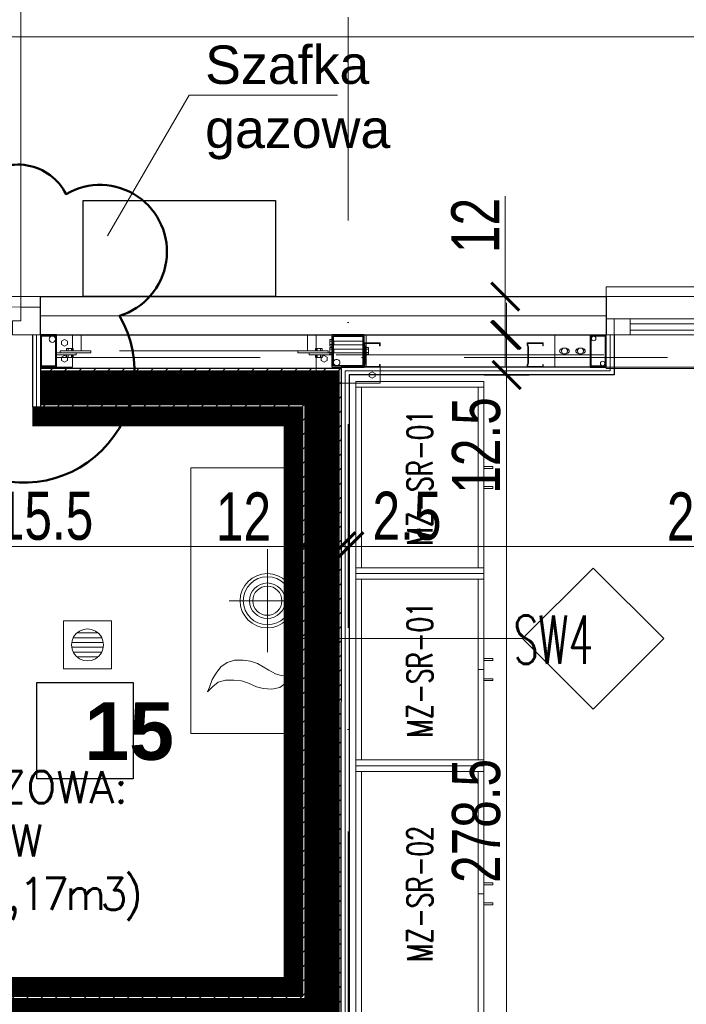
# Model space of a CAD drawing. Header units: millimetres. Extents: x -13532 to 2392, y -5241 to 5322.
# Tile 252 of 256: x -11387 to -11179, y 2762 to 3069. Entities that reach past the tile are written whole.
import ezdxf
from ezdxf import colors
from ezdxf.entities.mleader import LeaderData, LeaderLine
from ezdxf.math import Vec2, Vec3

# ---------------------------------------------------------------- set-up
doc = ezdxf.new("R2010")
doc.units = ezdxf.units.MM
for name, pattern in [('CIĄGłA', [0]), ('DASHED', [19.05, 12.7, -6.35]), ('DGN_STYLE_2', [30.2, 18.12, -12.08]), ('KRESKAKROPKA2', [12.7, 6.35, -3.175, 0, -3.175])]:
    doc.linetypes.add(name, pattern=pattern)
doc.layers.get('0').update_dxf_attribs({"lineweight": 9, "true_color": 0x939393})
doc.layers.get('Defpoints').update_dxf_attribs({"true_color": 0xdae6d4})
for name, color, linetype, lineweight in [('- AGP-1_OPISY', 7, 'Continuous', 9), ('A_Opisy', 142, 'Continuous', 5), ('cz-gr', 122, 'Continuous', 30), ('cz-sr', 150, 'Continuous', 15), ('GK - ŚRODEK - AGP1', 32, 'Continuous', 5), ('IS-G-armatura', 40, 'Continuous', 30), ('opisy pomieszczeń - AGP1', 7, 'Continuous', 5), ('Slusarka_okienna', 30, 'Continuous', 15), ('TS_INNE_OBIEKTY', 204, 'Continuous', 30)]:
    doc.layers.add(name, color=color, linetype=linetype, lineweight=lineweight)
for name, color, linetype, lineweight, true_color in [('a___wymiary', 7, 'Continuous', 5, 0x666666), ('batting - AGP1', 7, 'Continuous', 5, 0xadadad), ('daszed - 25x20', 7, 'Continuous', 9, 0xf7c6a0), ('drzwi - AGP1', 7, 'Continuous', 13, 0x7f7f7f), ('EI60', 7, 'Continuous', 5, 0xf06060), ('KONSTRUKCJA - CIE - AGP1', 7, 'Continuous', 5, 0xbfbfbf), ('Meble - AGP1', 7, 'Continuous', 15, 0x999999), ('MEBLE PKN', 7, 'Continuous', 9, 0xa0a0a0), ('OPIS - AGP1', 7, 'Continuous', 0, 0x7f7f7f), ('OSI', 7, 'KRESKAKROPKA2', 5, 0x7f7f7f), ('profil - AGP1', 7, 'Continuous', 5, 0x3f3f3f), ('tło', 7, 'Continuous', 5, 0xcccccc), ('wymiary', 7, 'Continuous', 5, 0x7f7f7f), ('WYMIARY - AGP1', 7, 'Continuous', 5, 0x716d5a), ('Wyposazenie Wew - Urzadzenia Sanitarne', 7, 'Continuous', 9, 0xa0a0a0), ('zigzag - AGP1', 7, 'Continuous', 9, 0xa5a5a5)]:
    doc.layers.add(name, color=color, linetype=linetype, lineweight=lineweight, true_color=true_color)
doc.layers.add('uwagi', color=7, linetype='Continuous', lineweight=50, true_color=0xf82f6b, plot=False)
doc.styles.add('ARIAL', font='arial.ttf', dxfattribs={"width": 0.8})
doc.styles.add('ARIAL NARROW', font='ARIALN.TTF', dxfattribs={"width": 0.9})
doc.styles.add('IS', font='simplex.shx', dxfattribs={"width": 0.7})
doc.styles.add('JACEK_07', font='simplex.shx', dxfattribs={"width": 0.7})
doc.styles.add('RomanS', font='simplex.shx')
doc.styles.add('style1', font='simplex.shx', dxfattribs={"width": 0.6})
doc.linetypes.add('BATTING', pattern='A,0.0001,-0.1,[134,ltypeshp.shx,S=0.1,R=0,X=-0.1,Y=0],-0.2,[134,ltypeshp.shx,S=0.1,R=180,X=0.1,Y=0],-0.1', length=0.4001)
doc.linetypes.add('ZIGZAG', pattern='A,0.00254,-5.08,[131,ltypeshp.shx,S=5.08,R=0,X=-5.08,Y=0],-10.16,[131,ltypeshp.shx,S=5.08,R=180,X=5.08,Y=0],-5.08', length=20.32254)
doc.dimstyles.new('wymiary agp1', dxfattribs={"dimtxt": 15, "dimasz": 5, "dimexe": 5, "dimexo": 5, "dimgap": 1.8, "dimtad": 1, "dimdec": 3, "dimrnd": 0.5, "dimdsep": 46, "dimtxsty": 'ARIAL NARROW', "dimblk": 'znacznik', "dimcen": 1.5, "dimse1": 1, "dimse2": 1, "dimclrd": 256, "dimclre": 256, "dimazin": 0, "dimtfac": 1, "dimtdec": 3, "dimtmove": 1, "dimatfit": 3, "dimldrblk": 'znacznik', "dimfxl": 1000, "dimfxlon": 1, "dimlwd": -1, "dimarcsym": 0})

# ---------------------------------------------------------------- blocks, each defined once
blk = doc.blocks.new('FGFDGDFGDFD')
at = {"layer": 'Slusarka_okienna'}
for p, q in [((-11204.66, 2956.35), (-11204.66, 2981.85)), ((-11204.66, 2981.85), (-11084.66, 2981.85)), ((-11084.66, 2981.85), (-11084.66, 2969.35)), ((-11204.66, 2969.35), (-11204.66, 2978.85)), ((-11204.66, 2978.85), (-11084.66, 2978.85)), ((-11084.66, 2978.85), (-11084.66, 2974.35)), ((-11084.66, 2971.85), (-11204.66, 2971.85)), ((-11204.66, 2971.85), (-11202.16, 2971.85)), ((-11202.16, 2971.85), (-11202.16, 2966.85)), ((-11197.16, 2966.85), (-11197.16, 2971.85)), ((-11197.16, 2971.85), (-11092.16, 2971.85)), ((-11092.16, 2970.35), (-11197.16, 2970.35)), ((-11197.16, 2970.35), (-11197.16, 2968.35)), ((-11092.16, 2971.85), (-11092.16, 2966.85)), ((-11087.16, 2971.85), (-11092.16, 2971.85)), ((-11092.16, 2971.85), (-11092.16, 2970.35)), ((-11087.16, 2966.85), (-11087.16, 2971.85)), ((-11197.16, 2968.35), (-11092.16, 2968.35)), ((-11092.16, 2968.35), (-11092.16, 2966.85)), ((-11084.66, 2969.35), (-11084.66, 2956.35)), ((-11084.66, 2966.85), (-11204.66, 2966.85)), ((-11202.16, 2966.85), (-11197.16, 2966.85)), ((-11092.16, 2966.85), (-11087.16, 2966.85)), ((-11092.16, 2966.85), (-11084.66, 2966.85)), ((-11084.66, 2956.35), (-11204.66, 2956.35))]:
    blk.add_line(p, q, dxfattribs=at)
blk = doc.blocks.new('Rectangular Floor Drain 13_2')
at = {"layer": 'Meble - AGP1'}
for p, q in [((-7.5, 7.5), (-7.5, -7.5)), ((7.5, 7.5), (-7.5, 7.5)), ((7.5, -7.5), (7.5, 7.5)), ((-4.33, 2.5), (-3.54, 3.54)), ((-3.54, 3.54), (-2.5, 4.33)), ((-3.26, 3.75), (3.26, 3.75)), ((-2.5, 4.33), (-1.29, 4.83)), ((-1.29, 4.83), (0, 5)), ((0, 5), (1.29, 4.83)), ((1.29, 4.83), (2.5, 4.33)), ((2.5, 4.33), (3.54, 3.54)), ((3.54, 3.54), (4.33, 2.5)), ((-5, 0), (-4.83, 1.29)), ((-4.83, -1.29), (-5, 0)), ((-4.9, 0.75), (4.9, 0.75)), ((-4.83, 1.29), (-4.33, 2.5)), ((4.43, 2.25), (-4.43, 2.25)), ((4.33, 2.5), (4.83, 1.29)), ((4.83, 1.29), (5, 0)), ((5, 0), (4.83, -1.29)), ((4.9, -0.75), (-4.9, -0.75)), ((-4.33, -2.5), (-4.83, -1.29)), ((-4.43, -2.25), (4.43, -2.25)), ((-3.54, -3.54), (-4.33, -2.5)), ((4.33, -2.5), (3.54, -3.54)), ((4.83, -1.29), (4.33, -2.5)), ((-2.5, -4.33), (-3.54, -3.54)), ((3.26, -3.75), (-3.26, -3.75)), ((-1.29, -4.83), (-2.5, -4.33)), ((0, -5), (-1.29, -4.83)), ((1.29, -4.83), (0, -5)), ((2.5, -4.33), (1.29, -4.83)), ((3.54, -3.54), (2.5, -4.33)), ((-7.5, -7.5), (7.5, -7.5))]:
    blk.add_line(p, q, dxfattribs=at)
blk = doc.blocks.new('Piec_gazowy')
at = {"layer": 'Meble - AGP1', "linetype": 'CIĄGłA', "lineweight": 13}
for p, q in [((0, 0), (0, -22.98)), ((-25.5, -5.09), (-27.08, -7.16)), ((-23.3, -3.87), (-25.5, -5.09)), ((-23.42, -6.43), (-23.3, -4.11)), ((-23.3, -4.11), (-22.57, -3.5)), ((-27.08, -7.16), (-27.57, -9.73)), ((-22.81, -8.51), (-23.42, -6.43)), ((-21.71, -10.58), (-22.81, -8.51)), ((-27.57, -9.73), (-27.45, -12.41)), ((-20.62, -12.41), (-21.71, -10.58)), ((-16.09, -11.08), (16.09, -11.08)), ((-27.45, -12.41), (-26.84, -14.48)), ((-26.84, -14.48), (-25.74, -16.92)), ((-19.64, -14.12), (-20.62, -12.41)), ((-18.91, -16.31), (-19.64, -14.12)), ((-25.74, -16.92), (-25.01, -19.12)), ((-18.54, -18.63), (-18.91, -16.31)), ((-25.01, -19.12), (-24.76, -21.56)), ((-19.27, -23.63), (-18.54, -21.32)), ((-18.54, -21.32), (-18.54, -18.63)), ((-24.76, -24.12), (-25.37, -26.44)), ((-24.76, -21.56), (-24.76, -24.12)), ((-20.62, -25.59), (-19.27, -23.63)), ((-25.37, -26.44), (-26.84, -28.15)), ((-24.64, -28.27), (-22.57, -27.05)), ((-22.57, -27.05), (-20.62, -25.59)), ((-26.84, -28.15), (-28.42, -29.73)), ((-28.42, -29.73), (-26.96, -29.12)), ((-26.96, -29.12), (-24.64, -28.27))]:
    blk.add_line(p, q, dxfattribs=at)
at = {"layer": 'Meble - AGP1', "lineweight": 13}
blk.add_lwpolyline([(-41.5, 0), (41.5, 0), (41.5, -35), (-41.5, -35)], close=True, dxfattribs=at)
at = {"layer": 'Meble - AGP1', "linetype": 'CIĄGłA', "lineweight": 13}
for radius in [8.5, 7.5, 5.55, 4.55]:
    blk.add_circle((0, -11.08), radius, dxfattribs=at)
blk = doc.blocks.new('tło')
at = {"layer": 'tło'}
blk.add_line((-10281.23, 3063.97), (-11505.67, 3063.97), dxfattribs=at)
blk = doc.blocks.new('*U256')
at = {"layer": 'Meble - AGP1', "linetype": 'Continuous', "lineweight": 0}
for p, q in [((0, 0), (80, 0)), ((1.8, -1.8), (78.2, -1.8))]:
    blk.add_line(p, q, dxfattribs=at)
at = {"layer": 'Meble - AGP1', "linetype": 'Continuous', "lineweight": 0, "flags": 128}
for points in [[(1.8, 0), (1.8, -40), (0, -40), (0, 0)], [(80, 0), (80, -40), (78.2, -40), (78.2, 0)], [(1.8, -38.2), (40, -38.2), (40, -40), (1.8, -40)], [(40, -38.2), (78.2, -38.2), (78.2, -40), (40, -40)], [(37.16, -40), (37.16, -42.79), (36.56, -42.79), (36.56, -40)], [(42.84, -40), (42.84, -42.79), (43.44, -42.79), (43.44, -40)]]:
    blk.add_lwpolyline(points, close=True, dxfattribs=at)
at = {"layer": 'Meble - AGP1', "insert": (40, -20), "char_height": 8, "width": 80, "attachment_point": 5, "style": 'JACEK_07'}
blk.add_mtext('MZ-SR-02', dxfattribs=at)
blk = doc.blocks.new('*U258')
at = {"layer": 'Meble - AGP1', "linetype": 'Continuous', "lineweight": 0}
for p, q in [((-60, 0), (0, 0)), ((0, 0), (60, 0)), ((-58.2, -1.8), (-1.8, -1.8)), ((1.8, -1.8), (58.2, -1.8))]:
    blk.add_line(p, q, dxfattribs=at)
at = {"layer": 'Meble - AGP1', "linetype": 'Continuous', "lineweight": 0, "flags": 128}
for points in [[(-58.2, 0), (-58.2, -40), (-60, -40), (-60, 0)], [(0, 0), (0, -40), (-1.8, -40), (-1.8, 0)], [(1.8, 0), (1.8, -40), (0, -40), (0, 0)], [(60, 0), (60, -40), (58.2, -40), (58.2, 0)], [(-58.2, -38.2), (-30, -38.2), (-30, -40), (-58.2, -40)], [(-30, -38.2), (-1.8, -38.2), (-1.8, -40), (-30, -40)], [(1.8, -38.2), (30, -38.2), (30, -40), (1.8, -40)], [(30, -38.2), (58.2, -38.2), (58.2, -40), (30, -40)], [(-32.84, -40), (-32.84, -42.79), (-33.44, -42.79), (-33.44, -40)], [(-27.16, -40), (-27.16, -42.79), (-26.56, -42.79), (-26.56, -40)], [(27.16, -40), (27.16, -42.79), (26.56, -42.79), (26.56, -40)], [(32.84, -40), (32.84, -42.79), (33.44, -42.79), (33.44, -40)]]:
    blk.add_lwpolyline(points, close=True, dxfattribs=at)
at = {"layer": 'Meble - AGP1', "char_height": 8, "width": 60, "attachment_point": 5, "style": 'JACEK_07'}
for insert in [(-30, -20), (30, -20)]:
    blk.add_mtext('MZ-SR-01', dxfattribs=dict(at, insert=insert))
blk = doc.blocks.new('DRZWI 2')
at = {"layer": 'drzwi - AGP1'}
for p, q in [((-11398.12, 3085.59), (-11401.62, 3085.59)), ((-11401.62, 3085.59), (-11401.62, 2977.59)), ((-11398.12, 2977.59), (-11398.12, 3085.59)), ((-11505.89, 2977.58), (-11512, 2977.58)), ((-11512, 2977.58), (-11512, 2968.85)), ((-11505.89, 2973.22), (-11505.89, 2977.59)), ((-11398.12, 2977.59), (-11401.62, 2977.59)), ((-11401.62, 2977.59), (-11398.12, 2977.59)), ((-11398.12, 2973.22), (-11398.12, 2977.59)), ((-11398.12, 2977.59), (-11392, 2977.59)), ((-11392, 2977.59), (-11398.12, 2977.59)), ((-11398.12, 2977.59), (-11398.12, 2973.22)), ((-11392, 2977.59), (-11392, 2968.85)), ((-11503.27, 2973.22), (-11505.89, 2973.22)), ((-11503.27, 2968.85), (-11503.27, 2973.22)), ((-11400.74, 2968.85), (-11400.74, 2973.22)), ((-11400.74, 2973.22), (-11398.12, 2973.22)), ((-11398.12, 2973.22), (-11400.74, 2973.22)), ((-11400.74, 2973.22), (-11400.74, 2968.85)), ((-11512, 2968.85), (-11503.27, 2968.85)), ((-11392, 2968.85), (-11400.74, 2968.85))]:
    blk.add_line(p, q, dxfattribs=at)
at = {"layer": 'drzwi - AGP1', "linetype": 'DASHED'}
blk.add_arc((-11393.58, 2973.29), 112.39, 92.3132, 177.8085, dxfattribs=at)
blk = doc.blocks.new('znacznik')
at = {"layer": 'a___wymiary'}
for p, q in [((0, 1.394), (0, -1.394)), ((1.394, 0), (-1.394, 0))]:
    blk.add_line(p, q, dxfattribs=at)
at = {"layer": 'a___wymiary', "const_width": 0.2}
blk.add_lwpolyline([(0.876, 0.876), (-0.876, -0.876)], dxfattribs=at)
blk = doc.blocks.new('*D491')
at = {"layer": 'Defpoints', "color": 0}
for p in [(-11144.66, 3098.85), (-11144.66, 2990.69), (-11440.4, 2965.28)]:
    blk.add_point(p, dxfattribs=at)
at = {"layer": 'WYMIARY - AGP1'}
blk.add_line((-11435.4, 3098.85), (-11149.66, 3098.85), dxfattribs=at)
at = {"layer": 'WYMIARY - AGP1', "xscale": 5, "yscale": 5, "zscale": 5, "rotation": 180}
blk.add_blockref('znacznik', (-11440.4, 3098.85), dxfattribs=at)
at = {"layer": 'WYMIARY - AGP1', "xscale": 5, "yscale": 5, "zscale": 5}
blk.add_blockref('znacznik', (-11144.66, 3098.85), dxfattribs=at)
at = {"layer": 'WYMIARY - AGP1', "color": 18, "true_color": 0x000000, "insert": (-11292.53, 3108.31), "char_height": 15, "attachment_point": 5, "style": 'ARIAL NARROW'}
blk.add_mtext('295.5', dxfattribs=at)
blk = doc.blocks.new('*D495')
at = {"layer": 'Defpoints', "color": 0}
for p in [(-10296.71, 3150.41), (-10296.71, 2982.85), (-11552.11, 2973.74)]:
    blk.add_point(p, dxfattribs=at)
at = {"layer": 'WYMIARY - AGP1'}
blk.add_line((-11547.11, 3150.41), (-10301.71, 3150.41), dxfattribs=at)
at = {"layer": 'WYMIARY - AGP1', "xscale": 5, "yscale": 5, "zscale": 5, "rotation": 180}
blk.add_blockref('znacznik', (-11552.11, 3150.41), dxfattribs=at)
at = {"layer": 'WYMIARY - AGP1', "xscale": 5, "yscale": 5, "zscale": 5}
blk.add_blockref('znacznik', (-10296.71, 3150.41), dxfattribs=at)
at = {"layer": 'WYMIARY - AGP1', "color": 18, "true_color": 0x000000, "insert": (-10866.8, 3159.87), "char_height": 15, "attachment_point": 5, "style": 'ARIAL NARROW'}
blk.add_mtext('1255.5', dxfattribs=at)
blk = doc.blocks.new('*D582')
at = {"layer": 'Defpoints', "color": 0}
for p in [(-11417.37, 2948.35), (-11298.53, 2948.35), (-11335.76, 2764.35)]:
    blk.add_point(p, dxfattribs=at)
at = {"layer": 'WYMIARY - AGP1'}
blk.add_line((-11417.37, 2769.35), (-11417.37, 2943.35), dxfattribs=at)
at = {"layer": 'WYMIARY - AGP1', "xscale": 5, "yscale": 5, "zscale": 5}
for p, rotation in [((-11417.37, 2948.35), 90), ((-11417.37, 2764.35), 270)]:
    blk.add_blockref('znacznik', p, dxfattribs=dict(at, rotation=rotation))
at = {"layer": 'WYMIARY - AGP1', "color": 18, "true_color": 0x000000, "insert": (-11426.82, 2856.35), "char_height": 15, "attachment_point": 5, "rotation": 90, "style": 'ARIAL NARROW'}
blk.add_mtext('184', dxfattribs=at)
blk = doc.blocks.new('*D583')
at = {"layer": 'Defpoints', "color": 0}
for p in [(-11417.37, 2960.36), (-11296.63, 2960.36), (-11298.53, 2948.35)]:
    blk.add_point(p, dxfattribs=at)
at = {"layer": 'WYMIARY - AGP1'}
for p, q in [((-11417.37, 2965.36), (-11417.37, 2970.36)), ((-11417.37, 2948.35), (-11417.37, 2960.36)), ((-11417.37, 2948.35), (-11417.37, 2916.38)), ((-11417.37, 2943.35), (-11417.37, 2938.35))]:
    blk.add_line(p, q, dxfattribs=at)
at = {"layer": 'WYMIARY - AGP1', "xscale": 5, "yscale": 5, "zscale": 5}
for p, rotation in [((-11417.37, 2960.36), 270), ((-11417.37, 2948.35), 90)]:
    blk.add_blockref('znacznik', p, dxfattribs=dict(at, rotation=rotation))
at = {"layer": 'WYMIARY - AGP1', "color": 18, "true_color": 0x000000, "insert": (-11426.7, 2925.54), "char_height": 15, "attachment_point": 5, "rotation": 90, "style": 'ARIAL NARROW'}
blk.add_mtext('12', dxfattribs=at)
blk = doc.blocks.new('*D584')
at = {"layer": 'Defpoints', "color": 0}
for p in [(-11417.37, 2764.35), (-11381.39, 2764.35), (-11378.61, 2752.35)]:
    blk.add_point(p, dxfattribs=at)
at = {"layer": 'WYMIARY - AGP1'}
for p, q in [((-11417.37, 2769.35), (-11417.37, 2774.35)), ((-11417.37, 2752.35), (-11417.37, 2764.35)), ((-11417.37, 2747.35), (-11417.37, 2742.35))]:
    blk.add_line(p, q, dxfattribs=at)
at = {"layer": 'WYMIARY - AGP1', "xscale": 5, "yscale": 5, "zscale": 5}
for p, rotation in [((-11417.37, 2764.35), 270), ((-11417.37, 2752.35), 90)]:
    blk.add_blockref('znacznik', p, dxfattribs=dict(at, rotation=rotation))
at = {"layer": 'WYMIARY - AGP1', "color": 18, "true_color": 0x000000, "insert": (-11426.7, 2778.18), "char_height": 15, "attachment_point": 5, "rotation": 90, "style": 'ARIAL NARROW'}
blk.add_mtext('12', dxfattribs=at)
blk = doc.blocks.new('*D604')
at = {"layer": 'Defpoints', "color": 0}
for p in [(-11234.94, 2958.35), (-11233.75, 2958.35), (-11248.23, 2679.85)]:
    blk.add_point(p, dxfattribs=at)
at = {"layer": 'WYMIARY - AGP1'}
blk.add_line((-11234.94, 2684.85), (-11234.94, 2953.35), dxfattribs=at)
at = {"layer": 'WYMIARY - AGP1', "xscale": 5, "yscale": 5, "zscale": 5}
for p, rotation in [((-11234.94, 2958.35), 90), ((-11234.94, 2679.85), 270)]:
    blk.add_blockref('znacznik', p, dxfattribs=dict(at, rotation=rotation))
at = {"layer": 'WYMIARY - AGP1', "color": 18, "true_color": 0x000000, "insert": (-11244.39, 2819.1), "char_height": 15, "attachment_point": 5, "rotation": 90, "style": 'ARIAL NARROW'}
blk.add_mtext('278.5', dxfattribs=at)
blk = doc.blocks.new('*D605')
at = {"layer": 'Defpoints', "color": 0}
for p in [(-11234.94, 2970.85), (-11232.17, 2970.85), (-11233.75, 2958.35)]:
    blk.add_point(p, dxfattribs=at)
at = {"layer": 'WYMIARY - AGP1'}
for p, q in [((-11234.94, 2975.85), (-11234.94, 2980.85)), ((-11234.94, 2958.35), (-11234.94, 2970.85)), ((-11234.94, 2958.35), (-11234.94, 2920.66)), ((-11234.94, 2953.35), (-11234.94, 2948.35))]:
    blk.add_line(p, q, dxfattribs=at)
at = {"layer": 'WYMIARY - AGP1', "xscale": 5, "yscale": 5, "zscale": 5}
for p, rotation in [((-11234.94, 2970.85), 270), ((-11234.94, 2958.35), 90)]:
    blk.add_blockref('znacznik', p, dxfattribs=dict(at, rotation=rotation))
at = {"layer": 'WYMIARY - AGP1', "color": 18, "true_color": 0x000000, "insert": (-11244.39, 2936.36), "char_height": 15, "attachment_point": 5, "rotation": 90, "style": 'ARIAL NARROW'}
blk.add_mtext('12.5', dxfattribs=at)
blk = doc.blocks.new('*D606')
at = {"layer": 'Defpoints', "color": 0}
for p in [(-11235.39, 2982.85), (-11230.77, 2982.85), (-11235.39, 2970.85)]:
    blk.add_point(p, dxfattribs=at)
at = {"layer": 'WYMIARY - AGP1'}
for p, q in [((-11235.39, 2982.85), (-11235.39, 3014.21)), ((-11235.39, 2987.85), (-11235.39, 2992.85)), ((-11235.39, 2970.85), (-11235.39, 2982.85)), ((-11235.39, 2965.85), (-11235.39, 2960.85))]:
    blk.add_line(p, q, dxfattribs=at)
at = {"layer": 'WYMIARY - AGP1', "xscale": 5, "yscale": 5, "zscale": 5}
for p, rotation in [((-11235.39, 2982.85), 270), ((-11235.39, 2970.85), 90)]:
    blk.add_blockref('znacznik', p, dxfattribs=dict(at, rotation=rotation))
at = {"layer": 'WYMIARY - AGP1', "color": 18, "true_color": 0x000000, "insert": (-11244.73, 3005.05), "char_height": 15, "attachment_point": 5, "rotation": 90, "style": 'ARIAL NARROW'}
blk.add_mtext('12', dxfattribs=at)
blk = doc.blocks.new('osi')
at = {"layer": 'OSI', "ltscale": 10}
for p, q in [((-11284.44, 845.85), (-11284.44, 3158.85)), ((-11756.72, 2963.85), (-9340.14, 2963.85))]:
    blk.add_line(p, q, dxfattribs=at)
blk = doc.blocks.new('_None', base_point=(2.5, 0))
blk = doc.blocks.new('*D983')
at = {"layer": 'Defpoints', "color": 0}
for p in [(-11298.53, 2904.84), (-11514.11, 2897.36), (-11298.53, 2881.95)]:
    blk.add_point(p, dxfattribs=at)
at = {"layer": 'WYMIARY - AGP1'}
blk.add_line((-11509.11, 2904.84), (-11303.53, 2904.84), dxfattribs=at)
at = {"layer": 'WYMIARY - AGP1', "xscale": 5, "yscale": 5, "zscale": 5, "rotation": 180}
blk.add_blockref('znacznik', (-11514.11, 2904.84), dxfattribs=at)
at = {"layer": 'WYMIARY - AGP1', "xscale": 5, "yscale": 5, "zscale": 5}
blk.add_blockref('znacznik', (-11298.53, 2904.84), dxfattribs=at)
at = {"layer": 'WYMIARY - AGP1', "color": 18, "true_color": 0x000000, "insert": (-11383.26, 2914.29), "char_height": 15, "attachment_point": 5, "style": 'ARIAL NARROW'}
blk.add_mtext('215.5', dxfattribs=at)
blk = doc.blocks.new('*D984')
at = {"layer": 'Defpoints', "color": 0}
for p in [(-11286.52, 2904.84), (-11298.53, 2881.95), (-11286.52, 2875.79)]:
    blk.add_point(p, dxfattribs=at)
at = {"layer": 'WYMIARY - AGP1'}
for p, q in [((-11298.53, 2904.84), (-11326.2, 2904.84)), ((-11303.53, 2904.84), (-11308.53, 2904.84)), ((-11298.53, 2904.84), (-11286.52, 2904.84)), ((-11281.52, 2904.84), (-11276.52, 2904.84))]:
    blk.add_line(p, q, dxfattribs=at)
at = {"layer": 'WYMIARY - AGP1', "xscale": 5, "yscale": 5, "zscale": 5}
blk.add_blockref('znacznik', (-11298.53, 2904.84), dxfattribs=at)
at = {"layer": 'WYMIARY - AGP1', "xscale": 5, "yscale": 5, "zscale": 5, "rotation": 180}
blk.add_blockref('znacznik', (-11286.52, 2904.84), dxfattribs=at)
at = {"layer": 'WYMIARY - AGP1', "color": 18, "true_color": 0x000000, "insert": (-11317.04, 2914.17), "char_height": 15, "attachment_point": 5, "style": 'ARIAL NARROW'}
blk.add_mtext('12', dxfattribs=at)
blk = doc.blocks.new('*D985')
at = {"layer": 'Defpoints', "color": 0}
for p in [(-11060.03, 2904.84), (-11284.03, 2874.86), (-11060.03, 2870.58)]:
    blk.add_point(p, dxfattribs=at)
at = {"layer": 'WYMIARY - AGP1'}
blk.add_line((-11279.03, 2904.84), (-11065.03, 2904.84), dxfattribs=at)
at = {"layer": 'WYMIARY - AGP1', "xscale": 5, "yscale": 5, "zscale": 5, "rotation": 180}
blk.add_blockref('znacznik', (-11284.03, 2904.84), dxfattribs=at)
at = {"layer": 'WYMIARY - AGP1', "xscale": 5, "yscale": 5, "zscale": 5}
blk.add_blockref('znacznik', (-11060.03, 2904.84), dxfattribs=at)
at = {"layer": 'WYMIARY - AGP1', "color": 18, "true_color": 0x000000, "insert": (-11172.03, 2914.17), "char_height": 15, "attachment_point": 5, "style": 'ARIAL NARROW'}
blk.add_mtext('224', dxfattribs=at)
blk = doc.blocks.new('konstrukcja 2025.01.09')
at = {"layer": 'KONSTRUKCJA - CIE - AGP1', "linetype": 'Continuous'}
for p, q in [((1884.47, 7915.66), (1884.47, 7925.06)), ((1889.16, 7925.36), (1889.17, 7925.36)), ((1889.16, 7925.36), (1889.17, 7925.36)), ((1894.17, 7925.36), (1889.16, 7925.36)), ((1889.17, 7919.76), (1889.17, 7925.36)), ((1890.77, 7923.38), (1891.67, 7923.9)), ((1890.77, 7922.35), (1890.77, 7923.38)), ((1891.67, 7923.9), (1892.57, 7923.38)), ((1892.57, 7923.38), (1892.57, 7922.35)), ((1894.17, 7920.36), (1894.17, 7925.36)), ((1896.85, 7920.36), (1896.85, 7925.36)), ((1905.85, 7925.36), (1967.47, 7925.36)), ((1967.47, 7925.36), (1967.47, 7920.36)), ((1970.17, 7925.36), (1975.16, 7925.36)), ((1970.17, 7920.36), (1970.17, 7925.36)), ((1974.42, 7923.9), (1975.16, 7923.9)), ((1974.42, 7921.83), (1974.42, 7923.9)), ((1974.42, 7923.38), (1975.16, 7923.38)), ((1975.57, 7915.76), (1975.57, 7924.96)), ((1975.57, 7923.46), (1984.76, 7923.46)), ((1985.16, 7925.36), (1985.16, 7925.36)), ((1985.75, 7925.36), (1985.16, 7925.36)), ((1985.75, 7925.36), (2044.65, 7925.36)), ((1985.75, 7915.36), (1985.75, 7925.36)), ((2055.65, 7925.36), (2044.65, 7925.36)), ((2044.65, 7925.36), (2044.65, 7915.36)), ((2060.65, 7925.36), (2180.65, 7925.36)), ((1890.35, 7920.36), (1899.85, 7920.36)), ((1890.35, 7919.76), (1890.35, 7920.36)), ((1891.67, 7921.83), (1890.77, 7922.35)), ((1892.57, 7922.35), (1891.67, 7921.83)), ((1894.39, 7921.16), (1892.31, 7921.16)), ((1892.31, 7921.16), (1892.31, 7920.36)), ((1892.83, 7920.36), (1892.83, 7921.16)), ((1893.87, 7920.36), (1893.87, 7921.16)), ((1894.39, 7920.36), (1894.39, 7921.16)), ((1899.85, 7920.36), (1899.85, 7919.76)), ((1908.85, 7920.36), (1964.47, 7920.36)), ((1964.47, 7920.36), (1973.97, 7920.36)), ((1964.47, 7919.76), (1964.47, 7920.36)), ((1972.01, 7921.16), (1969.93, 7921.16)), ((1969.93, 7921.16), (1969.93, 7920.36)), ((1970.45, 7920.36), (1970.45, 7921.16)), ((1971.49, 7920.36), (1971.49, 7921.16)), ((1972.01, 7920.36), (1972.01, 7921.16)), ((1973.97, 7919.76), (1973.97, 7920.36)), ((1974.42, 7922.35), (1975.16, 7922.35)), ((1975.16, 7921.83), (1974.42, 7921.83)), ((1974.42, 7921.4), (1975.16, 7921.4)), ((1974.42, 7919.33), (1974.42, 7921.4)), ((1974.42, 7920.88), (1975.16, 7920.88)), ((1975.57, 7922.26), (1984.76, 7922.26)), ((1975.57, 7920.96), (1984.76, 7920.96)), ((1986.5, 7921.4), (1985.75, 7921.4)), ((1985.75, 7920.88), (1986.5, 7920.88)), ((1986.5, 7919.33), (1986.5, 7921.4)), ((2046.15, 7920.36), (2046.21, 7920.63)), ((2046.21, 7920.1), (2046.15, 7920.36)), ((2046.21, 7920.63), (2046.36, 7920.86)), ((2046.36, 7920.86), (2046.58, 7921.01)), ((2046.58, 7921.01), (2046.85, 7921.06)), ((2046.61, 7920.36), (2047.13, 7921.26)), ((2047.13, 7919.46), (2046.61, 7920.36)), ((2046.85, 7921.06), (2047.02, 7921.06)), ((2047.13, 7921.26), (2048.17, 7921.26)), ((2048.17, 7921.26), (2048.69, 7920.36)), ((2048.69, 7920.36), (2048.17, 7919.46)), ((2048.29, 7921.06), (2048.45, 7921.06)), ((2048.45, 7921.06), (2048.72, 7921.01)), ((2048.72, 7921.01), (2048.95, 7920.86)), ((2048.95, 7920.86), (2049.1, 7920.63)), ((2049.1, 7920.63), (2049.15, 7920.36)), ((2049.15, 7920.36), (2049.1, 7920.1)), ((2051.15, 7920.36), (2051.21, 7920.63)), ((2051.21, 7920.1), (2051.15, 7920.36)), ((2051.21, 7920.63), (2051.36, 7920.86)), ((2051.36, 7920.86), (2051.58, 7921.01)), ((2051.58, 7921.01), (2051.85, 7921.06)), ((2051.61, 7920.36), (2052.13, 7921.26)), ((2052.13, 7919.46), (2051.61, 7920.36)), ((2051.85, 7921.06), (2052.02, 7921.06)), ((2052.13, 7921.26), (2053.17, 7921.26)), ((2053.17, 7921.26), (2053.69, 7920.36)), ((2053.69, 7920.36), (2053.17, 7919.46)), ((2053.29, 7921.06), (2053.45, 7921.06)), ((2053.45, 7921.06), (2053.72, 7921.01)), ((2053.72, 7921.01), (2053.95, 7920.86)), ((2053.95, 7920.86), (2054.1, 7920.63)), ((2054.1, 7920.63), (2054.15, 7920.36)), ((2054.15, 7920.36), (2054.1, 7920.1)), ((1889.16, 7919.76), (1895.35, 7919.76)), ((1895.35, 7919.16), (1889.16, 7919.16)), ((1889.17, 7915.36), (1889.17, 7919.16)), ((1890.35, 7919.76), (1899.85, 7919.76)), ((1890.77, 7918.38), (1891.67, 7918.9)), ((1890.77, 7917.35), (1890.77, 7918.38)), ((1891.67, 7916.83), (1890.77, 7917.35)), ((1891.67, 7918.9), (1892.57, 7918.38)), ((1892.57, 7917.35), (1891.67, 7916.83)), ((1892.31, 7918.37), (1892.31, 7919.16)), ((1894.39, 7918.37), (1892.31, 7918.37)), ((1892.57, 7918.38), (1892.57, 7917.35)), ((1892.83, 7918.37), (1892.83, 7919.16)), ((1893.87, 7918.37), (1893.87, 7919.16)), ((1894.17, 7915.36), (1894.17, 7919.16)), ((1894.39, 7919.16), (1894.39, 7918.37)), ((1895.35, 7919.76), (1895.35, 7919.16)), ((1973.97, 7919.76), (1964.47, 7919.76)), ((1967.97, 7919.16), (1967.97, 7919.76)), ((1967.97, 7919.76), (1975.16, 7919.76)), ((1975.16, 7919.16), (1967.97, 7919.16)), ((1969.93, 7918.37), (1969.93, 7919.16)), ((1972.01, 7918.37), (1969.93, 7918.37)), ((1970.17, 7910.36), (1970.17, 7919.16)), ((1970.45, 7918.37), (1970.45, 7919.16)), ((1971.49, 7918.37), (1971.49, 7919.16)), ((1971.77, 7918.38), (1972.67, 7918.9)), ((1971.77, 7917.35), (1971.77, 7918.38)), ((1972.67, 7916.83), (1971.77, 7917.35)), ((1972.01, 7919.16), (1972.01, 7918.37)), ((1972.67, 7918.9), (1973.57, 7918.38)), ((1973.57, 7917.35), (1972.67, 7916.83)), ((1973.57, 7918.38), (1973.57, 7917.35)), ((1974.42, 7919.85), (1975.16, 7919.85)), ((1975.16, 7919.33), (1974.42, 7919.33)), ((1975.57, 7919.76), (1984.76, 7919.76)), ((1985.75, 7919.85), (1986.5, 7919.85)), ((1985.75, 7919.33), (1986.5, 7919.33)), ((2046.36, 7919.87), (2046.21, 7920.1)), ((2046.58, 7919.72), (2046.36, 7919.87)), ((2046.85, 7919.66), (2046.58, 7919.72)), ((2047.02, 7919.66), (2046.85, 7919.66)), ((2048.17, 7919.46), (2047.13, 7919.46)), ((2048.29, 7919.66), (2048.45, 7919.66)), ((2048.72, 7919.72), (2048.45, 7919.66)), ((2048.95, 7919.87), (2048.72, 7919.72)), ((2049.1, 7920.1), (2048.95, 7919.87)), ((2051.36, 7919.87), (2051.21, 7920.1)), ((2051.58, 7919.72), (2051.36, 7919.87)), ((2051.85, 7919.66), (2051.58, 7919.72)), ((2052.02, 7919.66), (2051.85, 7919.66)), ((2053.17, 7919.46), (2052.13, 7919.46)), ((2053.29, 7919.66), (2053.45, 7919.66)), ((2053.72, 7919.72), (2053.45, 7919.66)), ((2053.95, 7919.87), (2053.72, 7919.72)), ((2054.1, 7920.1), (2053.95, 7919.87)), ((1889.17, 7915.36), (1889.16, 7915.36)), ((1889.16, 7915.36), (1889.17, 7915.36)), ((1889.16, 7915.36), (1894.17, 7915.36)), ((1985.16, 7915.36), (1985.16, 7915.36)), ((1985.16, 7915.36), (1985.75, 7915.36)), ((1985.75, 7915.36), (2044.65, 7915.36)), ((1990.17, 7910.36), (1990.17, 7915.36)), ((2044.65, 7915.36), (2055.65, 7915.36)), ((2060.65, 7915.36), (2180.65, 7915.36)), ((1971.77, 7913.38), (1972.67, 7913.9)), ((1971.77, 7912.35), (1971.77, 7913.38)), ((1972.67, 7911.83), (1971.77, 7912.35)), ((1972.67, 7913.9), (1973.57, 7913.38)), ((1973.57, 7912.35), (1972.67, 7911.83)), ((1973.57, 7913.38), (1973.57, 7912.35)), ((1986.77, 7913.38), (1987.67, 7913.9)), ((1986.77, 7912.35), (1986.77, 7913.38)), ((1987.67, 7911.83), (1986.77, 7912.35)), ((1987.67, 7913.9), (1988.57, 7913.38)), ((1988.57, 7912.35), (1987.67, 7911.83)), ((1988.57, 7913.38), (1988.57, 7912.35)), ((1970.17, 7910.36), (1990.17, 7910.36))]:
    blk.add_line(p, q, dxfattribs=at)
for centre, radius, start, end in [((1887.87, 7924.06), 1, 2.3395, 357.6605), ((2056.75, 7924.26), 0.7, 0, 180), ((2056.75, 7924.26), 0.7, 0, 180), ((2056.75, 7924.26), 0.7, 180, 0), ((2056.75, 7924.26), 0.7, 180, 0), ((1976.57, 7916.76), 1, 60, 240), ((1976.57, 7916.76), 1, 240, 60), ((2059.55, 7916.46), 0.7, 0, 180), ((2059.55, 7916.46), 0.7, 0, 180), ((2059.55, 7916.46), 0.7, 180, 0), ((2059.55, 7916.46), 0.7, 180, 0)]:
    blk.add_arc(centre, radius, start, end, dxfattribs=at)
at = {"layer": 'TS_INNE_OBIEKTY', "linetype": 'Continuous'}
for p, q in [((1889.16, 7925.36), (1884.16, 7925.36)), ((1884.16, 7925.36), (1884.16, 7915.36)), ((1884.46, 7915.66), (1884.46, 7925.06)), ((1884.46, 7925.06), (1888.86, 7925.06)), ((1888.86, 7925.06), (1888.86, 7915.66)), ((1889.16, 7915.36), (1889.16, 7925.36)), ((1975.16, 7915.36), (1975.16, 7925.36)), ((1985.16, 7925.36), (1975.16, 7925.36)), ((1975.56, 7915.76), (1975.56, 7924.96)), ((1975.56, 7924.96), (1984.76, 7924.96)), ((1975.56, 7923.56), (1975.57, 7923.56)), ((1975.57, 7923.56), (1975.57, 7922.16)), ((1984.76, 7924.96), (1984.76, 7915.76)), ((1985.16, 7915.36), (1985.16, 7925.36)), ((2055.65, 7925.36), (2060.65, 7925.36)), ((2055.65, 7925.36), (2055.65, 7915.36)), ((2055.95, 7915.66), (2055.95, 7925.06)), ((2055.95, 7925.06), (2060.35, 7925.06)), ((2060.35, 7925.06), (2060.35, 7915.66)), ((2060.65, 7915.36), (2060.65, 7925.36)), ((1975.56, 7922.16), (1975.57, 7922.16)), ((1975.56, 7921.06), (1975.57, 7921.06)), ((1975.57, 7921.06), (1975.57, 7919.66)), ((1975.56, 7919.66), (1975.57, 7919.66)), ((1884.16, 7915.36), (1889.16, 7915.36)), ((1888.86, 7915.66), (1884.46, 7915.66)), ((1975.16, 7915.36), (1985.16, 7915.36)), ((1984.76, 7915.76), (1975.56, 7915.76)), ((2055.65, 7915.36), (2060.65, 7915.36)), ((2060.35, 7915.66), (2055.95, 7915.66))]:
    blk.add_line(p, q, dxfattribs=at)
blk = doc.blocks.new('*D5428')
at = {"layer": 'Defpoints', "color": 0}
for p in [(-11284.03, 2904.84), (-11286.52, 2885.07), (-11284.03, 2885.07)]:
    blk.add_point(p, dxfattribs=at)
at = {"layer": 'WYMIARY - AGP1'}
for p, q in [((-11291.52, 2904.84), (-11296.52, 2904.84)), ((-11286.52, 2904.84), (-11284.03, 2904.84)), ((-11284.03, 2904.84), (-11254.02, 2904.84)), ((-11279.03, 2904.84), (-11274.03, 2904.84))]:
    blk.add_line(p, q, dxfattribs=at)
at = {"layer": 'WYMIARY - AGP1', "xscale": 5, "yscale": 5, "zscale": 5}
blk.add_blockref('znacznik', (-11286.52, 2904.84), dxfattribs=at)
at = {"layer": 'WYMIARY - AGP1', "xscale": 5, "yscale": 5, "zscale": 5, "rotation": 180}
blk.add_blockref('znacznik', (-11284.03, 2904.84), dxfattribs=at)
at = {"layer": 'WYMIARY - AGP1', "color": 18, "true_color": 0x000000, "insert": (-11266.03, 2914.29), "char_height": 15, "attachment_point": 5, "style": 'ARIAL NARROW'}
blk.add_mtext('2.5', dxfattribs=at)

msp = doc.modelspace()

# ---------------------------------------------------------------- hatches: boundary and pattern name
at = {"layer": 'zigzag - AGP1'}
h = msp.add_hatch(dxfattribs=at)
h.set_pattern_fill('ANSI31', color=256, style=0)
h.paths.add_polyline_path([(-11526.1066, 2960.3544), (-11526.1016, 2752.3544), (-11286.5324, 2752.3544), (-11286.5393, 2960.3572), (-11380.3989, 2960.3572), (-11380.399, 2948.3541), (-11298.5323, 2948.3541), (-11298.5324, 2764.3544), (-11514.1066, 2764.3544), (-11514.1066, 2948.3544), (-11500.3991, 2948.3544), (-11500.3991, 2960.3544)])

# ---------------------------------------------------------------- linework, layer by layer
at = {"layer": 'batting - AGP1', "linetype": 'BATTING', "ltscale": 8}
msp.add_lwpolyline([(-11288.1657, 2964.6041), (-11204.6618, 2964.6041)], dxfattribs=at)
at = {"layer": 'cz-gr'}
for p, q in [((-11380.3989, 2982.8541), (-11203.9069, 2982.8541)), ((-11380.3989, 2970.8454), (-11380.3989, 2982.8498)), ((-11203.9069, 2982.8541), (-11203.9069, 2970.8541)), ((-11380.3989, 2970.8454), (-11204.6618, 2970.8541)), ((-11201.4069, 2970.8541), (-11201.4069, 2958.3541)), ((-11201.4069, 2958.3541), (-11284.0324, 2958.3541)), ((-11284.0324, 2958.3541), (-11284.0324, 2679.8544)), ((-11298.5323, 2948.3544), (-11382.8995, 2948.3537)), ((-11298.5323, 2764.3544), (-11298.5323, 2948.3544)), ((-11514.1066, 2764.3544), (-11298.5324, 2764.3544))]:
    msp.add_line(p, q, dxfattribs=at)
for points in [[(-11382.8989, 2970.8455), (-11382.8994, 2948.3537)], [(-11380.3982, 2960.3601), (-11380.3994, 2948.3537)], [(-11286.5324, 2752.3544), (-11286.5199, 2960.3544), (-11380.3982, 2960.3601)]]:
    msp.add_lwpolyline(points, dxfattribs=at)
at = {"layer": 'daszed - 25x20', "linetype": 'DGN_STYLE_2'}
msp.add_lwpolyline([(-11382.8995, 2945.354, 6, 6, 0), (-11301.5323, 2945.354, 6, 6, 0), (-11301.5323, 2767.3544, 6, 6, 0), (-11511.1066, 2767.3544, 6, 6, 0), (-11511.1066, 2945.3544, 6, 6, 0), (-11497.8991, 2945.3544, 0, 0, 0)], format="xyseb", dxfattribs=at)
at = {"layer": 'EI60', "lineweight": 40, "ltscale": 10, "const_width": 11}
msp.add_lwpolyline([(-11500.3991, 2954.3544), (-11520.1066, 2954.3544), (-11520.1066, 2758.3544), (-11292.5324, 2758.3544), (-11292.5323, 2954.3542), (-11380.3989, 2954.3542)], dxfattribs=at)
at = {"layer": 'GK - ŚRODEK - AGP1', "linetype": 'Continuous'}
for p, q in [((-11202.6569, 2970.8541), (-11202.6569, 2959.6041)), ((-11203.9069, 2968.8541), (-11203.9069, 2960.8541)), ((-11204.6618, 2960.8541), (-11286.5393, 2960.8542)), ((-11202.6569, 2959.6041), (-11285.2824, 2959.6041)), ((-11285.2824, 2959.6041), (-11285.2824, 2678.6044))]:
    msp.add_line(p, q, dxfattribs=at)
at = {"layer": 'GK - ŚRODEK - AGP1'}
msp.add_lwpolyline([(-11500.3991, 2982.8541), (-11380.3989, 2982.8541)], dxfattribs=at)
at = {"layer": 'GK - ŚRODEK - AGP1', "linetype": 'Continuous'}
for points in [[(-11381.6489, 2970.8454), (-11381.6494, 2948.3537)], [(-11380.3989, 2970.8454), (-11380.3994, 2948.3537)], [(-11286.5393, 2957.3544), (-11286.5393, 2960.8541)]]:
    msp.add_lwpolyline(points, dxfattribs=at)
at = {"layer": 'IS-G-armatura'}
msp.add_lwpolyline([(-11367.1123, 2982.8645), (-11367.1066, 3012.8645), (-11307.1066, 3012.8531), (-11307.1123, 2982.8531)], close=True, dxfattribs=at)
at = {"layer": 'OPIS - AGP1'}
msp.add_lwpolyline([(-11229.9527, 2876.0283), (-11207.9027, 2898.0783), (-11185.8527, 2876.0283), (-11207.9027, 2853.9783), (-11229.9527, 2876.0283)], close=True, dxfattribs=at)
msp.add_lwpolyline([(-11229.9527, 2876.0283), (-11298.5269, 2876.0283)], dxfattribs=at)
at = {"layer": 'opisy pomieszczeń - AGP1', "lineweight": 30}
msp.add_lwpolyline([(-11381.4956, 2862.2845), (-11351.4956, 2862.2845), (-11351.4956, 2832.2845), (-11381.4956, 2832.2845), (-11381.4956, 2862.2845)], dxfattribs=at)
at = {"layer": 'profil - AGP1', "ltscale": 5}
for points in [[(-11279.1976, 2967.1541), (-11279.3976, 2967.6874), (-11279.3976, 2968.3541), (-11274.3976, 2968.3542), (-11274.3976, 2967.6042), (-11274.3965, 2967.534), (-11274.4458, 2967.484), (-11274.516, 2967.484), (-11274.5653, 2967.534), (-11274.5642, 2967.6042), (-11274.5643, 2968.1876), (-11279.2309, 2968.1874), (-11279.2309, 2967.7177), (-11279.0309, 2967.1843), (-11279.0308, 2962.0239), (-11279.2308, 2961.4906), (-11279.2307, 2961.0208), (-11274.5641, 2961.0209), (-11274.5641, 2961.6042), (-11274.5178, 2961.6622), (-11274.4437, 2961.6622), (-11274.3974, 2961.6042), (-11274.3974, 2960.8542), (-11279.3974, 2960.8541), (-11279.3974, 2961.5208), (-11279.1974, 2962.0541)], [(-11228.3324, 2967.1541), (-11228.5325, 2967.6874), (-11228.5325, 2968.3541), (-11223.5325, 2968.3542), (-11223.5325, 2967.6042), (-11223.5314, 2967.534), (-11223.5807, 2967.484), (-11223.6509, 2967.484), (-11223.7002, 2967.534), (-11223.6991, 2967.6042), (-11223.6991, 2968.1876), (-11228.3658, 2968.1874), (-11228.3658, 2967.7177), (-11228.1658, 2967.1843), (-11228.1657, 2962.0239), (-11228.3656, 2961.4906), (-11228.3656, 2961.0208), (-11223.699, 2961.0209), (-11223.699, 2961.6042), (-11223.6527, 2961.6622), (-11223.5786, 2961.6622), (-11223.5323, 2961.6042), (-11223.5323, 2960.8542), (-11228.5323, 2960.8541), (-11228.5323, 2961.5208), (-11228.3323, 2962.0541)]]:
    msp.add_lwpolyline(points, close=True, dxfattribs=at)
at = {"layer": 'uwagi'}
msp.add_lwpolyline([(-11355.7485, 2976.8485, 1.12578366), (-11372.3813, 3014.829, 0.5), (-11398.9983, 3019.4755, 0.5), (-11429.8663, 3022.3827, 0.5), (-11494.7398, 3003.0578, 2.42216006), (-11507.5738, 2985.233, 0.6379607), (-11509.4404, 2951.8541, 1.87494897), (-11495.6691, 2926.8549, 0.5), (-11445.4866, 2924.067, 0.5), (-11403.3581, 2929.6428, 0.77558628)], format="xyb", close=True, dxfattribs=at)
at = {"layer": 'zigzag - AGP1', "linetype": 'ZIGZAG'}
msp.add_line((-11380.3989, 2976.8476), (-11203.9069, 2976.854), dxfattribs=at)

# ---------------------------------------------------------------- block references
at = {"xscale": -1, "rotation": 269.9999999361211}
msp.add_blockref('Piec_gazowy', (-11298.5269, 2887.8544), dxfattribs=at)
at = {"layer": 'cz-sr'}
msp.add_blockref('osi', (0.0999, 0), dxfattribs=at)
at = {"layer": 'MEBLE PKN', "rotation": 90}
for name, p in [('*U258', (-11282.0324, 2896.3544)), ('*U256', (-11282.0324, 2756.3544))]:
    msp.add_blockref(name, p, dxfattribs=at)
at = {"layer": 'wymiary'}
for name, p in [('tło', (3.8959, -0.0005)), ('FGFDGDFGDFD', (0.7549, 3.9997)), ('konstrukcja 2025.01.09', (-13264.5595, -4954.5109))]:
    msp.add_blockref(name, p, dxfattribs=at)
at = {"layer": 'wymiary', "rotation": 359.9977824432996}
msp.add_blockref('DRZWI 2', (11.4897, 1.5541), dxfattribs=at)
at = {"layer": 'Wyposazenie Wew - Urzadzenia Sanitarne', "xscale": -1, "zscale": 100, "rotation": 359.9999999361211}
msp.add_blockref('Rectangular Floor Drain 13_2', (-11365.7153, 2874.0679), dxfattribs=at)

# ---------------------------------------------------------------- texts
at = {"layer": '- AGP-1_OPISY', "insert": (-11207.9027, 2868.1302), "char_height": 15.12, "attachment_point": 9, "style": 'style1'}
msp.add_mtext('\\pxqc;SW4', dxfattribs=at)
at = {"layer": 'OPIS - AGP1', "insert": (-11346.6897, 2834.6519), "char_height": 10, "width": 152.469495, "attachment_point": 3, "rotation": 360, "style": 'RomanS'}
msp.add_mtext('\\pxqc;KOTŁOWNIA GAZOWA:\\PKOCIOŁ 60kW\\P{\\T0.75;(S=4,25m2; V=13,17m3)}', dxfattribs=at)
at = {"layer": 'opisy pomieszczeń - AGP1', "lineweight": 18, "insert": (-11366.6906, 2856.1633), "char_height": 18, "width": 3.410605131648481e-13, "attachment_point": 1, "style": 'ARIAL'}
msp.add_mtext('\\pxqc;{\\fArial|b1|i0|c238|p34;\\W1;15}', dxfattribs=at)

# ---------------------------------------------------------------- dimensions: what is measured, and where the dimension line sits
at = {"layer": 'WYMIARY - AGP1'}
for base, p1, p2, picture, middle in [((-10296.7067, 3150.414), (-11552.1066, 2973.7381), (-10296.7067, 2982.8541), '*D495', (-10866.8011, 3150.414)), ((-11298.5324, 2904.8363), (-11514.1066, 2897.3599), (-11298.5324, 2881.9451), '*D983', (-11383.2577, 2904.8363)), ((-11286.525, 2904.8363), (-11298.5324, 2881.9451), (-11286.525, 2875.7881), '*D984', (-11317.0409, 2904.8363))]:
    dim = msp.add_linear_dim(base=base, p1=p1, p2=p2, dimstyle='wymiary agp1', override={"dimclrd": 256, "dimclre": 256}, dxfattribs=at)
    dim.commit()
    dim.dimension.update_dxf_attribs({"geometry": picture, "text_midpoint": middle, "dimtype": 160})
for base, p1, p2, override, picture, middle in [((-11144.6618, 3098.8544), (-11440.399, 2965.2792), (-11144.6618, 2990.6929), {"dimblk": 'znacznik', "dimclrd": 256, "dimclre": 256}, '*D491', (-11292.5304, 3108.313)), ((-11060.0323, 2904.8363), (-11284.0324, 2874.8555), (-11060.0323, 2870.5848), {"dimclrd": 256, "dimclre": 256}, '*D985', (-11172.0323, 2914.167))]:
    dim = msp.add_linear_dim(base=base, p1=p1, p2=p2, dimstyle='wymiary agp1', override=override, dxfattribs=at)
    dim.commit()
    dim.dimension.update_dxf_attribs({"geometry": picture, "text_midpoint": middle})
for base, p1, p2, picture, middle in [((-11235.3949, 2982.8541), (-11235.3949, 2970.8541), (-11230.7729, 2982.8541), '*D606', (-11235.3949, 3005.0458)), ((-11234.9355, 2970.8528), (-11233.7472, 2958.3541), (-11232.1675, 2970.8528), '*D605', (-11234.9355, 2936.3638)), ((-11417.366, 2960.355), (-11298.5323, 2948.3544), (-11296.6344, 2960.355), '*D583', (-11419.166, 2925.5383)), ((-11417.366, 2764.3544), (-11378.6105, 2752.3544), (-11381.3881, 2764.3544), '*D584', (-11417.366, 2778.175))]:
    dim = msp.add_linear_dim(base=base, p1=p1, p2=p2, angle=90, dimstyle='wymiary agp1', override={"dimclrd": 256, "dimclre": 256}, dxfattribs=at)
    dim.commit()
    dim.dimension.update_dxf_attribs({"geometry": picture, "text_midpoint": middle, "dimtype": 160})
for base, p1, p2, picture, middle in [((-11234.9355, 2958.3541), (-11248.2274, 2679.8544), (-11233.7472, 2958.3541), '*D604', (-11244.3941, 2819.1043)), ((-11417.366, 2948.3544), (-11335.7556, 2764.3544), (-11298.5323, 2948.3544), '*D582', (-11426.8246, 2856.3544))]:
    dim = msp.add_linear_dim(base=base, p1=p1, p2=p2, angle=90, dimstyle='wymiary agp1', override={"dimclrd": 256, "dimclre": 256}, dxfattribs=at)
    dim.commit()
    dim.dimension.update_dxf_attribs({"geometry": picture, "text_midpoint": middle})
dim = msp.add_linear_dim(base=(-11284.0324, 2904.8363), p1=(-11286.5244, 2885.0727), p2=(-11284.0324, 2885.0727), dimstyle='wymiary agp1', dxfattribs=at)
dim.commit()
dim.dimension.update_dxf_attribs({"geometry": '*D5428', "text_midpoint": (-11266.0324, 2904.7544), "dimtype": 160})

# ---------------------------------------------------------------- leaders
at = {"layer": 'A_Opisy', "color": 0, "linetype": 'Continuous', "lineweight": 25}
ml = msp.add_multileader_mtext('Standard', dxfattribs=at)
ml.set_content('{\\fArial|b0|i0|c238|p0;\\W1;Szafka \\Pgazowa}', style='IS')
ml.set_leader_properties(linetype='Continuous', lineweight=9)
ml.set_arrow_properties(name='NONE')
ml.build(insert=Vec2(0, 0))
ml.multileader.update_dxf_attribs({"has_dogleg": 0, "text_left_attachment_type": 6, "text_right_attachment_type": 6, "dogleg_length": 0})
ctx = ml.context
ctx.base_point, ctx.char_height, ctx.landing_gap_size, ctx.plane_origin = Vec3(-11334.0276, 3045.7153), 12, 5, Vec3(-13648.7882, 2777.0143)
ctx.left_attachment, ctx.right_attachment = 6, 6
notes = []
notes.append((ctx, [(0, (1, 1, 0), (-11334.0276, 3045.7153), (1, 0), 0, [(0, [(-11359.4616, 3001.8523)], 0, [])])]))
ctx.mtext.insert, ctx.mtext.flow_direction = Vec3(-11329.0276, 3061.2433), 5
for ctx, leaders in notes:
    for number, flags, end, landing, length, lines in leaders:
        leader = LeaderData()
        leader.index, (leader.has_last_leader_line, leader.has_dogleg_vector, leader.attachment_direction) = number, flags
        leader.last_leader_point, leader.dogleg_vector, leader.dogleg_length = Vec3(end), Vec3(landing), length
        for number, points, colour, breaks in lines:
            line = LeaderLine()
            line.index, line.vertices, line.color, line.breaks = number, Vec3.list(points), colors.encode_raw_color(colour), breaks
            leader.lines.append(line)
        ctx.leaders.append(leader)

doc.saveas('drawing.dxf')
